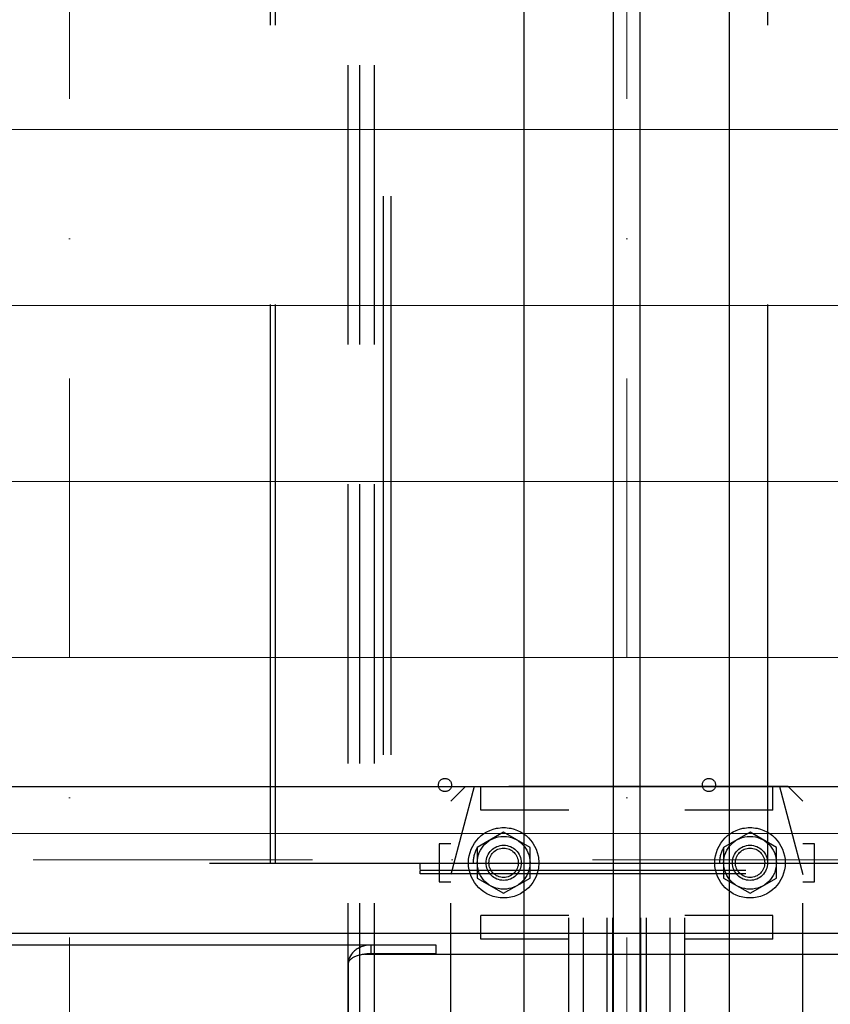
# Model space of a CAD drawing. Header units: millimetres. Extents: x 132157 to 155303, y 33763 to 45643.
# Tile 27 of 256: x 140739 to 140923, y 34993 to 35217. Entities that reach past the tile are written whole.
import ezdxf

# ---------------------------------------------------------------- set-up
doc = ezdxf.new("R2010")
doc.units = ezdxf.units.MM
doc.header["$LTSCALE"] = 20
doc.header["$PDMODE"] = 35
doc.header["$PDSIZE"] = 10
doc.linetypes.add('ČERCHOVANÁ2', pattern=[12.7, 6.35, -3.175, 0, -3.175])
doc.linetypes.add('ČÁRKOVANÁ2', pattern=[9.525, 6.35, -3.175])
for name, color, linetype in [('KONZOLY', 150, 'Continuous'), ('KOTY', 7, 'Continuous'), ('PROTIVÁHA', 30, 'Continuous'), ('PŘEJEZD', 7, 'ČÁRKOVANÁ2'), ('VODÍTKA', 36, 'Continuous')]:
    doc.layers.add(name, color=color, linetype=linetype)
doc.layers.add('OSY', color=1, linetype='ČERCHOVANÁ2', lineweight=9)
doc.layers.add('SLABA', color=7, linetype='Continuous', lineweight=9)
doc.styles.get("Standard").update_dxf_attribs({"font": 'arial.ttf'})
doc.dimstyles.get("Standard").update_dxf_attribs({"dimscale": 20, "dimtxt": 3, "dimasz": 3, "dimexe": 1, "dimexo": 0, "dimgap": 1.5, "dimtad": 1, "dimdsep": 46, "dimtxsty": 'Standard', "dimcen": 0, "dimdle": 1, "dimclrd": 256, "dimclre": 256, "dimclrt": 256, "dimaunit": 1, "dimadec": 0, "dimazin": 0, "dimtfac": 0.6, "dimtmove": 0, "dimatfit": 3, "dimfxl": 0, "dimtolj": 1, "dimarcsym": 0})

# ---------------------------------------------------------------- blocks, each defined once
blk = doc.blocks.new('*D526')
at = {"layer": 'Defpoints', "color": 0, "ltscale": 0.5}
for p in [(139486.5, 37142.59), (140853.17, 37142.59), (140179.84, 34309.26)]:
    blk.add_point(p, dxfattribs=at)
at = {"layer": 'KOTY', "lineweight": -2, "ltscale": 0.5}
for p, q in [((140853.17, 37142.59), (139466.5, 37142.59)), ((139486.5, 34369.26), (139486.5, 37082.59)), ((140179.84, 34309.26), (139466.5, 34309.26))]:
    blk.add_line(p, q, dxfattribs=at)
at = {"layer": 'KOTY', "ltscale": 0.5}
for points in [[(139476.5, 37082.59), (139496.5, 37082.59), (139486.5, 37142.59)], [(139476.5, 34369.26), (139496.5, 34369.26), (139486.5, 34309.26)]]:
    blk.add_solid(points, dxfattribs=at)
at = {"layer": 'KOTY', "ltscale": 0.5, "insert": (139418.54, 35725.93), "char_height": 60, "attachment_point": 5, "rotation": 90}
blk.add_mtext('\\A1;TYČ 4250', dxfattribs=at)
blk = doc.blocks.new('*U220')
at = {"layer": 'OSY', "ltscale": 0.5}
blk.add_line((-576.67, 0), (576.67, 0), dxfattribs=at)
at = {"layer": 'PROTIVÁHA', "ltscale": 0.5}
for p, q in [((-576.67, 16.67), (576.67, 16.67)), ((-576.67, -16.67), (576.67, -16.67))]:
    blk.add_line(p, q, dxfattribs=at)
blk = doc.blocks.new('*U216')
at = {"layer": 'KONZOLY'}
for p, q in [((83.33, 10.87), (-83.33, 10.87)), ((68.49, 10.87), (68.49, 8.87)), ((83.33, 8.87), (83.33, 10.87)), ((67.03, 8.77), (390.67, 8.77)), ((83.33, 8.87), (68.49, 8.87)), ((63.33, 6.57), (63.33, -42.37))]:
    blk.add_line(p, q, dxfattribs=at)
for points, knots in [([(68.49, 10.87), (67.74, 10.87), (66.63, 10.66), (65.37, 10.02), (64.4, 9.28), (63.71, 8.34), (63.39, 7.31), (63.33, 6.81), (63.33, 6.57)], [0, 0, 0, 0, 0.306771, 0.441983, 0.568106, 0.796855, 0.901045, 1, 1, 1, 1]), ([(68.49, 8.87), (68.1, 8.87), (67.35, 8.83), (66.3, 8.67), (65.4, 8.43), (64.65, 8.13), (64.07, 7.78), (63.65, 7.39), (63.39, 6.99), (63.33, 6.7), (63.33, 6.57)], [0, 0, 0, 0, 0.196565, 0.37068, 0.523219, 0.655095, 0.766785, 0.858987, 0.934487, 1, 1, 1, 1])]:
    blk.add_open_spline(points, degree=3, knots=knots, dxfattribs=at)

msp = doc.modelspace()

# ---------------------------------------------------------------- linework, layer by layer
at = {"layer": 'OSY', "ltscale": 0.5}
for p, q in [((140749.8365, 34309.2588), (140749.8365, 40699.2588)), ((140876.5031, 34309.2588), (140876.5031, 40699.2588))]:
    msp.add_line(p, q, dxfattribs=at)
at = {"layer": 'PŘEJEZD', "ltscale": 0.5}
for p, q in [((140813.1698, 34952.5921), (140813.1698, 36442.5921)), ((140815.8365, 34952.5921), (140815.8365, 36442.5921)), ((140819.1165, 34952.5921), (140819.1165, 36442.5921)), ((140836.5031, 35039.2588), (140839.8365, 35042.5921)), ((140841.8365, 35042.5921), (140836.5031, 35022.5921)), ((140913.1698, 35042.5921), (140839.8365, 35042.5921)), ((140843.3365, 35037.2588), (140843.3365, 35042.5921)), ((140863.3365, 34949.2588), (140863.3365, 35042.5921)), ((140866.6698, 34949.2588), (140866.6698, 35042.5921)), ((140872.0031, 34949.2588), (140872.0031, 35042.5921)), ((140873.3365, 34949.2588), (140873.3365, 35042.5921)), ((140879.6698, 34949.2588), (140879.6698, 35042.5921)), ((140881.0031, 34949.2588), (140881.0031, 35042.5921)), ((140886.3365, 34949.2588), (140886.3365, 35042.5921)), ((140889.6698, 34949.2588), (140889.6698, 35042.5921)), ((140909.6698, 35037.2588), (140909.6698, 35042.5921)), ((140911.1698, 35042.5921), (140916.5031, 35022.5921)), ((140913.1698, 35042.5921), (140916.5031, 35039.2588)), ((140836.5031, 34952.5921), (140836.5031, 35039.2588)), ((140916.5031, 34952.5921), (140916.5031, 35039.2588)), ((140863.3365, 35037.2588), (140843.3365, 35037.2588)), ((140909.6698, 35037.2588), (140889.6698, 35037.2588)), ((140848.5031, 35032.187), (140842.5031, 35028.7229)), ((140854.5031, 35028.7229), (140848.5031, 35032.187)), ((140904.5031, 35032.187), (140898.5031, 35028.7229)), ((140910.5031, 35028.7229), (140904.5031, 35032.187)), ((140836.5031, 35029.5921), (140833.8365, 35029.5921)), ((140833.8365, 35029.5921), (140833.8365, 35020.9255)), ((140919.1698, 35029.5921), (140916.5031, 35029.5921)), ((140919.1698, 35020.9255), (140919.1698, 35029.5921)), ((140842.5031, 35028.7229), (140842.5031, 35021.7947)), ((140854.5031, 35021.7947), (140854.5031, 35028.7229)), ((140898.5031, 35028.7229), (140898.5031, 35021.7947)), ((140910.5031, 35021.7947), (140910.5031, 35028.7229)), ((140833.8365, 35020.9255), (140836.5031, 35020.9255)), ((140842.5031, 35021.7947), (140848.5031, 35018.3306)), ((140848.5031, 35018.3306), (140854.5031, 35021.7947)), ((140898.5031, 35021.7947), (140904.5031, 35018.3306)), ((140904.5031, 35018.3306), (140910.5031, 35021.7947)), ((140916.5031, 35020.9255), (140919.1698, 35020.9255)), ((140863.3365, 35013.2588), (140843.3365, 35013.2588)), ((140843.3365, 35007.9255), (140843.3365, 35013.2588)), ((140909.6698, 35013.2588), (140889.6698, 35013.2588)), ((140909.6698, 35007.9255), (140909.6698, 35013.2588)), ((140863.3365, 35007.9255), (140843.3365, 35007.9255)), ((140909.6698, 35007.9255), (140889.6698, 35007.9255))]:
    msp.add_line(p, q, dxfattribs=at)
at = {"layer": 'PŘEJEZD'}
for p, q in [((140795.4925, 35025.1575), (140795.4925, 36319.8241)), ((140796.6521, 35025.1575), (140796.6521, 36319.8241)), ((140821.15, 36319.8241), (140821.15, 35025.1575)), ((140822.8754, 36319.8241), (140822.8754, 35025.1575)), ((140908.5314, 35025.1575), (140908.5314, 36319.8241)), ((140591.1416, 35025.1575), (140908.5314, 35025.1575)), ((140829.5265, 35023.7372), (140829.5265, 35025.1575)), ((140908.5314, 35025.1575), (141094.0631, 35025.1575)), ((141094.0631, 35023.5175), (140829.5265, 35023.5175)), ((140829.5265, 35022.7175), (140829.5265, 35023.5175)), ((141094.0631, 35022.7175), (140829.5265, 35022.7175))]:
    msp.add_line(p, q, dxfattribs=at)
at = {"layer": 'PŘEJEZD', "flags": 128}
msp.add_lwpolyline([(140353.1698, 35009.2588), (141239.8365, 35009.2588)], dxfattribs=at)
at = {"layer": 'PŘEJEZD'}
for centre in [(140835.1698, 35042.9441), (140895.1698, 35042.9441)]:
    msp.add_circle(centre, 1.5, dxfattribs=at)
at = {"layer": 'PŘEJEZD', "ltscale": 0.5}
for centre, radius in [((140848.5031, 35025.2588), 8), ((140904.5031, 35025.2588), 8), ((140848.5031, 35025.2588), 6), ((140904.5031, 35025.2588), 6), ((140848.5031, 35025.2588), 4), ((140848.5031, 35025.2588), 3.3333), ((140904.5031, 35025.2588), 4), ((140904.5031, 35025.2588), 3.3333)]:
    msp.add_circle(centre, radius, dxfattribs=at)
for centre in [(140848.5031, 35025.2588), (140904.5031, 35025.2588)]:
    msp.add_arc(centre, 6.9282, 150, 180, dxfattribs=at)
at = {"layer": 'SLABA'}
for p, q in [((140476.5031, 35191.9255), (141023.1698, 35191.9255)), ((140476.5031, 35151.9255), (141023.1698, 35151.9255)), ((140476.5031, 35111.9255), (141023.1698, 35111.9255)), ((140476.5031, 35071.9255), (141023.1698, 35071.9255)), ((140476.5031, 35031.9255), (141023.1698, 35031.9255))]:
    msp.add_line(p, q, dxfattribs=at)
at = {"layer": 'VODÍTKA', "ltscale": 0.5}
for p, q in [((140853.1698, 34309.2588), (140853.1698, 40699.2588)), ((140873.5031, 34309.2588), (140873.5031, 40699.2588)), ((140879.5031, 34309.2588), (140879.5031, 40699.2588)), ((140899.8365, 34309.2588), (140899.8365, 40699.2588))]:
    msp.add_line(p, q, dxfattribs=at)

# ---------------------------------------------------------------- block references
at = {"layer": 'KOTY', "color": 0, "linetype": 'ByBlock', "lineweight": -2}
msp.add_blockref('*U216', (140749.8365, 34995.6974), dxfattribs=at)
at = {"layer": 'OSY', "color": 0, "linetype": 'ByBlock', "lineweight": -2}
msp.add_blockref('*U220', (140809.8365, 35025.9255), dxfattribs=at)

# ---------------------------------------------------------------- dimensions: what is measured, and where the dimension line sits
at = {"layer": 'KOTY', "ltscale": 0.5}
dim = msp.add_linear_dim(base=(139486.5031, 37142.5921), p1=(140179.8365, 34309.2588), p2=(140853.1698, 37142.5921), angle=90, text='TYČ <>', dimstyle='Standard', override={"dimlfac": 1.5}, dxfattribs=at)
dim.commit()
dim.dimension.update_dxf_attribs({"geometry": '*D526', "text_midpoint": (139418.5427, 35725.9255)})

doc.saveas('drawing.dxf')
